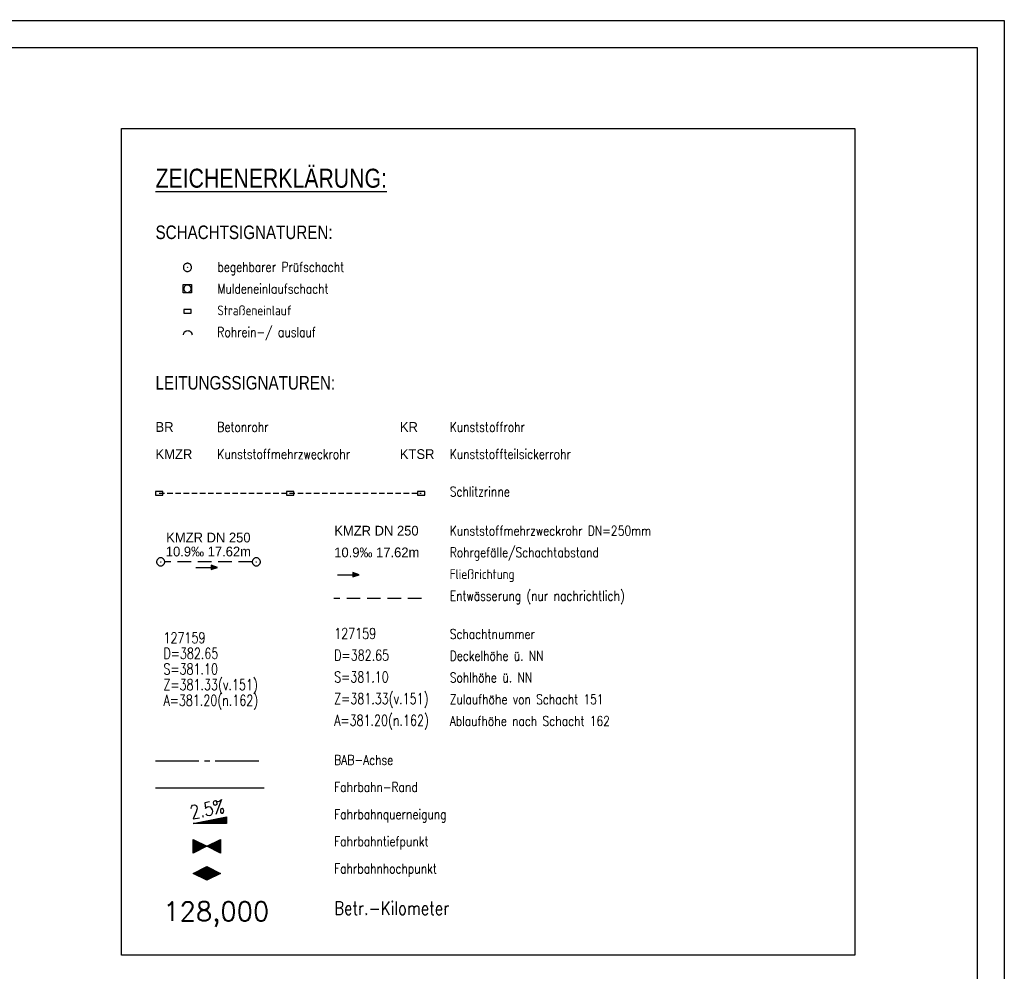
# Model space of a CAD drawing. Header units: millimetres. Extents: x 4512019 to 4513154, y 5486513 to 5486810.
# Tile 6 of 6: x 4512972 to 4513154, y 5486634 to 5486810. Entities that reach past the tile are written whole.
import ezdxf
from ezdxf.enums import TextEntityAlignment as Align

# ---------------------------------------------------------------- set-up
doc = ezdxf.new("R2010")
doc.units = ezdxf.units.MM
doc.header["$LTSCALE"] = 10
for name, pattern in [('ACHSE', [5.5, 4, -0.5, 0.5, -0.5]), ('LT00', [0]), ('LT17', [0.15, 0.1, -0.05]), ('STRICHLINIE2', [0.375, 0.25, -0.125])]:
    doc.linetypes.add(name, pattern=pattern)
for name, color, linetype in [('--EK_A-TEXT-KILOMETER', 30, 'LT17'), ('--EK_BESCH-nachrichtlich', 81, 'STRICHLINIE2'), ('--EK_FBR', 2, 'LT00'), ('--EK_Halt-Pfeil', 4, 'LT00'), ('--EK_HALTUNG', 7, 'STRICHLINIE2'), ('--EK_HALTUNGSBESCHRIFT', 140, 'Continuous'), ('--EK_SCHACHTBESCHRIFT', 5, 'Continuous'), ('--EK_SCHLITZRINNE-KATASTER', 182, 'LT17'), ('--Rahmen', 120, 'Continuous'), ('--ZEICHENERKLÄR', 7, 'Continuous'), ('025', 7, 'Continuous'), ('035', 21, 'Continuous'), ('AX-020', 30, 'ACHSE'), ('HTP_WEST', 11, 'LT00'), ('QUER_OST', 11, 'LT00'), ('V_KA_MULD', 182, 'LT00'), ('V_KA_PRUF', 182, 'LT00'), ('V_SINKK', 182, 'LT00'), ('V_UK_DURCH', 182, 'LT00')]:
    doc.layers.add(name, color=color, linetype=linetype)
doc.styles.add('Haltungsbeschriftung', font='arial.ttf', dxfattribs={"width": 0.75})
doc.styles.add('Kilometrierung', font='romans.shx')
doc.styles.add('ROMANS', font='ROMANS.shx', dxfattribs={"width": 0.8})
doc.styles.add('schachtbeschriftung', font='romans.shx', dxfattribs={"width": 0.75, "height": 0.2})
doc.styles.get("Standard").update_dxf_attribs({"font": 'arial.ttf'})

# ---------------------------------------------------------------- blocks, each defined once
blk = doc.blocks.new('SYMB0071')
at = {"color": 0, "linetype": 'ByBlock'}
for p, q in [((-0.5, 0), (0, 0.25)), ((0, -0.25), (-0.5, 0)), ((-0.5, 0), (-0.5, 0)), ((-0.48, -0.01), (-0.48, 0.01)), ((-0.46, -0.02), (-0.46, 0.02)), ((-0.44, -0.03), (-0.44, 0.03)), ((-0.42, -0.04), (-0.42, 0.04)), ((-0.4, -0.05), (-0.4, 0.05)), ((-0.38, -0.06), (-0.38, 0.06)), ((-0.36, -0.07), (-0.36, 0.07)), ((-0.34, -0.08), (-0.34, 0.08)), ((-0.32, -0.09), (-0.32, 0.09)), ((-0.3, -0.1), (-0.3, 0.1)), ((-0.28, -0.11), (-0.28, 0.11)), ((-0.26, -0.12), (-0.26, 0.12)), ((-0.24, -0.13), (-0.24, 0.13)), ((-0.22, -0.14), (-0.22, 0.14)), ((-0.2, -0.15), (-0.2, 0.15)), ((-0.18, -0.16), (-0.18, 0.16)), ((-0.16, -0.17), (-0.16, 0.17)), ((-0.14, -0.18), (-0.14, 0.18)), ((-0.12, -0.19), (-0.12, 0.19)), ((-0.1, -0.2), (-0.1, 0.2)), ((-0.08, -0.21), (-0.08, 0.21)), ((-0.06, -0.22), (-0.06, 0.22)), ((-0.04, -0.23), (-0.04, 0.23)), ((-0.02, -0.24), (-0.02, 0.24)), ((0, 0.25), (0.5, 0)), ((0, -0.25), (0, 0.25)), ((0.5, 0), (0, -0.25)), ((0.02, -0.24), (0.02, 0.24)), ((0.04, -0.23), (0.04, 0.23)), ((0.06, -0.22), (0.06, 0.22)), ((0.08, -0.21), (0.08, 0.21)), ((0.1, -0.2), (0.1, 0.2)), ((0.12, -0.19), (0.12, 0.19)), ((0.14, -0.18), (0.14, 0.18)), ((0.16, -0.17), (0.16, 0.17)), ((0.18, -0.16), (0.18, 0.16)), ((0.2, -0.15), (0.2, 0.15)), ((0.22, -0.14), (0.22, 0.14)), ((0.24, -0.13), (0.24, 0.13)), ((0.26, -0.12), (0.26, 0.12)), ((0.28, -0.11), (0.28, 0.11)), ((0.3, -0.1), (0.3, 0.1)), ((0.32, -0.09), (0.32, 0.09)), ((0.34, -0.08), (0.34, 0.08)), ((0.36, -0.07), (0.36, 0.07)), ((0.38, -0.06), (0.38, 0.06)), ((0.4, -0.05), (0.4, 0.05)), ((0.42, -0.04), (0.42, 0.04)), ((0.44, -0.03), (0.44, 0.03)), ((0.46, -0.02), (0.46, 0.02)), ((0.48, -0.01), (0.48, 0.01))]:
    blk.add_line(p, q, dxfattribs=at)
blk = doc.blocks.new('SYMB0072')
at = {"color": 0, "linetype": 'ByBlock'}
for p, q in [((-0.5, -0.25), (-0.5, 0.25)), ((-0.5, 0.25), (0, 0)), ((-0.5, -0.25), (-0.5, 0.25)), ((0, 0), (-0.5, -0.25)), ((-0.48, -0.24), (-0.48, 0.24)), ((-0.46, -0.23), (-0.46, 0.23)), ((-0.44, -0.22), (-0.44, 0.22)), ((-0.42, -0.21), (-0.42, 0.21)), ((-0.4, -0.2), (-0.4, 0.2)), ((-0.38, -0.19), (-0.38, 0.19)), ((-0.36, -0.18), (-0.36, 0.18)), ((-0.34, -0.17), (-0.34, 0.17)), ((-0.32, -0.16), (-0.32, 0.16)), ((-0.3, -0.15), (-0.3, 0.15)), ((-0.28, -0.14), (-0.28, 0.14)), ((-0.26, -0.13), (-0.26, 0.13)), ((-0.24, -0.12), (-0.24, 0.12)), ((-0.22, -0.11), (-0.22, 0.11)), ((-0.2, -0.1), (-0.2, 0.1)), ((-0.18, -0.09), (-0.18, 0.09)), ((-0.16, -0.08), (-0.16, 0.08)), ((-0.14, -0.07), (-0.14, 0.07)), ((-0.12, -0.06), (-0.12, 0.06)), ((-0.1, -0.05), (-0.1, 0.05)), ((-0.08, -0.04), (-0.08, 0.04)), ((-0.06, -0.03), (-0.06, 0.03)), ((-0.04, -0.02), (-0.04, 0.02)), ((-0.02, -0.01), (-0.02, 0.01)), ((0.02, -0.01), (0.02, 0.01)), ((0.04, -0.02), (0.04, 0.02)), ((0.06, -0.03), (0.06, 0.03)), ((0.08, -0.04), (0.08, 0.04)), ((0.1, -0.05), (0.1, 0.05)), ((0.12, -0.06), (0.12, 0.06)), ((0.14, -0.07), (0.14, 0.07)), ((0.16, -0.08), (0.16, 0.08)), ((0.18, -0.09), (0.18, 0.09)), ((0.2, -0.1), (0.2, 0.1)), ((0.22, -0.11), (0.22, 0.11)), ((0.24, -0.12), (0.24, 0.12)), ((0.26, -0.13), (0.26, 0.13)), ((0.28, -0.14), (0.28, 0.14)), ((0.3, -0.15), (0.3, 0.15)), ((0.32, -0.16), (0.32, 0.16)), ((0.34, -0.17), (0.34, 0.17)), ((0.36, -0.18), (0.36, 0.18)), ((0.38, -0.19), (0.38, 0.19)), ((0.4, -0.2), (0.4, 0.2)), ((0.42, -0.21), (0.42, 0.21)), ((0.44, -0.22), (0.44, 0.22)), ((0.46, -0.23), (0.46, 0.23)), ((0.48, -0.24), (0.48, 0.24)), ((0.5, -0.25), (0.5, 0.25))]:
    blk.add_line(p, q, dxfattribs=at)
blk.add_lwpolyline([(0, 0), (0.5, 0.25), (0.5, -0.25), (0, 0)], dxfattribs=at)
blk = doc.blocks.new('SYMB1107')
at = {"color": 0, "linetype": 'ByBlock'}
for points in [[(-0.2, 0), (-0.196157, 0.039018), (-0.184776, 0.076537), (-0.166294, 0.111114), (-0.141421, 0.141421), (-0.111114, 0.166294), (-0.076537, 0.184776), (-0.039018, 0.196157), (0, 0.2)], [(0, 0.2), (0.039018, 0.196157), (0.076537, 0.184776), (0.111114, 0.166294), (0.141421, 0.141421), (0.166294, 0.111114), (0.184776, 0.076537), (0.196157, 0.039018), (0.2, 0)]]:
    blk.add_lwpolyline(points, dxfattribs=at)
blk = doc.blocks.new('SYMB0003')
at = {"color": 0, "linetype": 'ByBlock'}
for p, q in [((-0.015712, 0), (0.010166, 0.012015)), ((0, -0.021257), (-0.015712, 0)), ((0.010166, 0.012015), (0, -0.021257))]:
    blk.add_line(p, q, dxfattribs=at)
for points in [[(-0.031395, 0.499013), (-0.093691, 0.491144), (-0.154509, 0.475528), (-0.21289, 0.452414), (-0.267913, 0.422164), (-0.318712, 0.385257), (-0.364484, 0.342274), (-0.404509, 0.293893), (-0.438154, 0.240877), (-0.464888, 0.184062), (-0.484292, 0.124345), (-0.496058, 0.062667), (-0.5, 0)], [(-0.5, 0), (-0.496058, -0.062667), (-0.484292, -0.124345), (-0.464888, -0.184062), (-0.438154, -0.240877), (-0.404509, -0.293893), (-0.364485, -0.342274), (-0.318712, -0.385257), (-0.267914, -0.422164), (-0.21289, -0.452414), (-0.154509, -0.475529), (-0.093691, -0.491144), (-0.031395, -0.499014), (0.031395, -0.499014)], [(0.5, 0), (0.496057, 0.062667), (0.484292, 0.124345), (0.464888, 0.184062), (0.438153, 0.240877), (0.404509, 0.293893), (0.364484, 0.342274), (0.318712, 0.385257), (0.267913, 0.422164), (0.21289, 0.452414), (0.154509, 0.475528), (0.093691, 0.491144), (0.031395, 0.499013), (-0.031395, 0.499013)], [(0.031395, -0.499014), (0.093691, -0.491144), (0.154509, -0.475529), (0.21289, -0.452414), (0.267914, -0.422164), (0.318712, -0.385257), (0.364485, -0.342274), (0.404509, -0.293893), (0.438154, -0.240877), (0.464889, -0.184062), (0.484292, -0.124345), (0.496058, -0.062667), (0.5, 0)]]:
    blk.add_lwpolyline(points, dxfattribs=at)
blk = doc.blocks.new('SYMB1210')
at = {"color": 0, "linetype": 'ByBlock'}
blk.add_line((0.018815, -0.179014), (0.055623, -0.17119), dxfattribs=at)
for points in [[(-0.2, -0.2), (-0.2, 0.2), (0.2, 0.2), (0.2, -0.2), (-0.2, -0.2)], [(0.018815, 0.179014), (-0.018815, 0.179014), (-0.055623, 0.17119), (-0.09, 0.155885), (-0.120444, 0.133766), (-0.145623, 0.105801), (-0.164438, 0.073213), (-0.176067, 0.037424), (-0.18, 0)], [(-0.18, 0), (-0.176067, -0.037424), (-0.164438, -0.073213), (-0.145623, -0.105801), (-0.120444, -0.133766), (-0.09, -0.155885), (-0.055623, -0.17119), (-0.018815, -0.179014), (0.018815, -0.179014)], [(0.18, 0), (0.176067, 0.037424), (0.164438, 0.073213), (0.145623, 0.105801), (0.120444, 0.133766), (0.09, 0.155885), (0.055623, 0.17119), (0.018815, 0.179014)], [(0.055623, -0.17119), (0.09, -0.155885), (0.120444, -0.133766), (0.145623, -0.105801), (0.164438, -0.073213), (0.176067, -0.037424), (0.18, 0)]]:
    blk.add_lwpolyline(points, dxfattribs=at)
blk = doc.blocks.new('SYMB0652')
at = {"color": 0, "linetype": 'ByBlock'}
blk.add_lwpolyline([(-0.15, -0.075), (0.15, -0.075), (0.15, 0.075), (-0.15, 0.075), (-0.15, -0.075)], dxfattribs=at)
blk = doc.blocks.new('SYMB0070')
at = {"color": 0, "linetype": 'ByBlock'}
for p, q in [((-0.5, 0), (0.2, 0)), ((0.5, 0), (0.2, 0.1)), ((0.2, 0.1), (0.2, 0)), ((0.468, 0), (0.21, 0.086)), ((0.21, 0.086), (0.21, -0.086)), ((0.21, -0.086), (0.468, 0)), ((0.22, -0.072), (0.437, 0)), ((0.23, -0.058), (0.405, 0)), ((0.24, -0.045), (0.374, 0)), ((0.342, 0), (0.25, 0.031)), ((0.25, 0.031), (0.25, -0.031)), ((0.25, -0.031), (0.342, 0)), ((0.26, -0.017), (0.31, 0)), ((0.27, -0.003), (0.279, 0))]:
    blk.add_line(p, q, dxfattribs=at)
for points in [[(0.2, 0), (0.2, -0.1), (0.5, 0)], [(0.437, 0), (0.22, 0.072), (0.22, -0.072)], [(0.405, 0), (0.23, 0.058), (0.23, -0.058)], [(0.374, 0), (0.24, 0.045), (0.24, -0.045)], [(0.31, 0), (0.26, 0.017), (0.26, -0.017)], [(0.279, 0), (0.27, 0.003), (0.27, -0.003)]]:
    blk.add_lwpolyline(points, dxfattribs=at)

msp = doc.modelspace()

# ---------------------------------------------------------------- linework, layer by layer
at = {"layer": '--EK_BESCH-nachrichtlich'}
msp.add_line((4513046.29, 5486703.17), (4513030.19, 5486703.17), dxfattribs=at)
at = {"layer": '--EK_FBR'}
msp.add_line((4512997.34, 5486668.28), (4513017.34, 5486668.28), dxfattribs=at)
at = {"layer": '--EK_HALTUNG'}
msp.add_line((4513015.15, 5486709.89), (4512999.05, 5486709.89), dxfattribs=at)
at = {"layer": '--EK_SCHLITZRINNE-KATASTER'}
msp.add_line((4512998.02, 5486722.51), (4513046.24, 5486722.51), dxfattribs=at)
at = {"layer": '--Rahmen'}
for p, q in [((4512018.61, 5486809.72), (4513153.61, 5486809.57)), ((4513153.61, 5486809.57), (4513153.57, 5486512.57)), ((4512968.61, 5486804.59), (4513148.61, 5486804.57)), ((4513148.61, 5486804.57), (4513148.57, 5486517.57))]:
    msp.add_line(p, q, dxfattribs=at)
at = {"layer": '025'}
msp.add_lwpolyline([(4512991.11, 5486789.69), (4513126.11, 5486789.67), (4513126.09, 5486637.47), (4512991.09, 5486637.49)], close=True, dxfattribs=at)
at = {"layer": 'AX-020', "ltscale": 0.2}
msp.add_line((4512997.34, 5486673.28), (4513017.34, 5486673.28), dxfattribs=at)
at = {"layer": 'QUER_OST'}
for p, q in [((4513007.24, 5486661.74), (4513007.24, 5486662.33)), ((4513007.37, 5486661.74), (4513007.37, 5486662.35)), ((4513007.5, 5486662.38), (4513007.5, 5486661.74)), ((4513007.63, 5486662.41), (4513007.63, 5486661.74)), ((4513007.76, 5486661.74), (4513007.76, 5486662.43)), ((4513007.89, 5486661.74), (4513007.89, 5486662.46)), ((4513008.03, 5486662.48), (4513008.03, 5486661.74)), ((4513008.16, 5486662.51), (4513008.16, 5486661.74)), ((4513008.29, 5486661.74), (4513008.29, 5486662.54)), ((4513008.42, 5486661.74), (4513008.42, 5486662.56)), ((4513008.56, 5486662.59), (4513008.56, 5486661.74)), ((4513008.69, 5486662.62), (4513008.69, 5486661.74)), ((4513008.82, 5486661.74), (4513008.82, 5486662.64)), ((4513008.95, 5486661.74), (4513008.95, 5486662.67)), ((4513009.08, 5486662.7), (4513009.08, 5486661.74)), ((4513009.21, 5486662.72), (4513009.21, 5486661.74)), ((4513009.35, 5486661.74), (4513009.35, 5486662.75)), ((4513009.48, 5486661.74), (4513009.48, 5486662.77)), ((4513009.61, 5486662.8), (4513009.61, 5486661.74)), ((4513009.74, 5486662.83), (4513009.74, 5486661.74)), ((4513009.87, 5486661.74), (4513009.87, 5486662.85)), ((4513010, 5486661.74), (4513010, 5486662.88)), ((4513010.14, 5486662.91), (4513010.14, 5486661.74)), ((4513010.27, 5486662.93), (4513010.27, 5486661.74)), ((4513010.4, 5486661.74), (4513010.4, 5486662.96)), ((4513004.34, 5486661.75), (4513004.34, 5486661.74)), ((4513004.6, 5486661.74), (4513004.6, 5486661.8)), ((4513004.73, 5486661.74), (4513004.73, 5486661.83)), ((4513004.87, 5486661.85), (4513004.87, 5486661.74)), ((4513005, 5486661.88), (4513005, 5486661.74)), ((4513005.13, 5486661.74), (4513005.13, 5486661.91)), ((4513005.26, 5486661.74), (4513005.26, 5486661.93)), ((4513005.39, 5486661.96), (4513005.39, 5486661.74)), ((4513005.52, 5486661.98), (4513005.52, 5486661.74)), ((4513005.66, 5486661.74), (4513005.66, 5486662.01)), ((4513005.79, 5486661.74), (4513005.79, 5486662.04)), ((4513005.92, 5486662.06), (4513005.92, 5486661.74)), ((4513006.05, 5486662.09), (4513006.05, 5486661.74)), ((4513006.18, 5486661.74), (4513006.18, 5486662.12)), ((4513006.31, 5486661.74), (4513006.31, 5486662.14)), ((4513006.45, 5486662.17), (4513006.45, 5486661.74)), ((4513006.58, 5486662.19), (4513006.58, 5486661.74)), ((4513006.71, 5486661.74), (4513006.71, 5486662.22)), ((4513006.84, 5486661.74), (4513006.84, 5486662.25)), ((4513006.97, 5486662.27), (4513006.97, 5486661.74)), ((4513007.1, 5486662.3), (4513007.1, 5486661.74))]:
    msp.add_line(p, q, dxfattribs=at)
msp.add_lwpolyline([(4513010.44, 5486662.97), (4513010.44, 5486661.74), (4513004.29, 5486661.74), (4513010.44, 5486662.97)], dxfattribs=at)

# ---------------------------------------------------------------- block references
at = {"layer": '--EK_Halt-Pfeil', "xscale": 3.999999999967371, "yscale": 3.999999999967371, "zscale": 3.999999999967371, "rotation": 359.9924673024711}
for p in [(4513006.77, 5486708.87), (4513032.86, 5486707.51)]:
    msp.add_blockref('SYMB0070', p, dxfattribs=at)
at = {"layer": 'HTP_WEST'}
for name, p, xscale, yscale, zscale, rotation in [('SYMB0072', (4513006.79, 5486657.53), 5.000000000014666, 5.000000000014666, 5.000000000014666, 179.9924673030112), ('SYMB0071', (4513006.79, 5486652.52), 5.000000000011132, 5.000000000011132, 5.000000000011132, 359.9967788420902)]:
    msp.add_blockref(name, p, dxfattribs=dict(at, xscale=xscale, yscale=yscale, zscale=zscale, rotation=rotation))
at = {"layer": 'V_KA_MULD', "xscale": 3.799999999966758, "yscale": 3.799999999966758, "zscale": 3.799999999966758, "rotation": 359.9924673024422}
msp.add_blockref('SYMB1210', (4513003.22, 5486760.17), dxfattribs=at)
at = {"layer": 'V_KA_PRUF', "xscale": 1.500000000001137, "yscale": 1.500000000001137, "zscale": 1.500000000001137, "rotation": 359.9924673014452}
for p in [(4513003.22, 5486764.11), (4512998.3, 5486709.89), (4513015.9, 5486709.89)]:
    msp.add_blockref('SYMB0003', p, dxfattribs=at)
at = {"layer": 'V_SINKK', "xscale": 4.500000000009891, "yscale": 4.500000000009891, "zscale": 4.500000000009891, "rotation": 359.9924673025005}
for p in [(4513003.22, 5486756.04), (4512998.02, 5486722.51), (4513022.13, 5486722.51), (4513046.24, 5486722.51)]:
    msp.add_blockref('SYMB0652', p, dxfattribs=at)
at = {"layer": 'V_UK_DURCH', "xscale": 3.999999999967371, "yscale": 3.999999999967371, "zscale": 3.999999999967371, "rotation": 359.9924673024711}
msp.add_blockref('SYMB1107', (4513003.27, 5486751.66), dxfattribs=at)

# ---------------------------------------------------------------- texts
at = {"layer": '--EK_A-TEXT-KILOMETER', "style": 'Kilometrierung'}
msp.add_text('128,000', height=3.5, rotation=359.9925, dxfattribs=at).set_placement((4513018.28, 5486645.53), align=Align.MIDDLE_RIGHT)
at = {"layer": '--EK_HALTUNGSBESCHRIFT', "style": 'Haltungsbeschriftung', "width": 0.95}
for s, p in [('BR', (4512997.35, 5486733.83)), ('KR', (4513042.33, 5486733.83)), ('KMZR', (4512997.35, 5486728.83)), ('KTSR', (4513042.33, 5486728.83)), ('KMZR DN 250', (4513030.25, 5486714.73)), ('10.9‰ 17.62m', (4513030.25, 5486710.73))]:
    msp.add_text(s, height=1.8, rotation=359.9925, dxfattribs=at).set_placement(p)
for s, p in [('KMZR DN 250', (4513007.08, 5486713.47)), ('10.9‰ 17.62m', (4513007.08, 5486710.89))]:
    msp.add_text(s, height=1.8, rotation=359.9925, dxfattribs=at).set_placement(p, align=Align.CENTER)
at = {"layer": '--EK_SCHACHTBESCHRIFT', "style": 'schachtbeschriftung', "width": 0.75}
for s, p in [('127159', (4512998.82, 5486694.91)), ('127159', (4513030.25, 5486695.7)), ('D=382.65', (4512998.82, 5486692.03)), ('D=382.65', (4513030.25, 5486691.7)), ('S=381.10', (4512998.82, 5486689.15)), ('S=381.10', (4513030.25, 5486687.7)), ('Z=381.33(v.151)', (4512998.82, 5486686.27)), ('Z=381.33(v.151)', (4513030.25, 5486683.7)), ('A=381.20(n.162)', (4512998.82, 5486683.39)), ('A=381.20(n.162)', (4513030.25, 5486679.7))]:
    msp.add_text(s, height=2, rotation=359.9925, dxfattribs=at).set_placement(p)
at = {"layer": '--ZEICHENERKLÄR', "linetype": 'Continuous', "style": 'ROMANS', "width": 0.8}
for s, height, p in [('begehbarer Prüfschacht', 1.8, (4513008.73, 5486763.29)), ('Muldeneinlaufschacht', 1.8, (4513008.73, 5486759.29)), ('Straßeneinlauf', 1.8, (4513008.73, 5486755.29)), ('Rohrein-/ auslauf', 1.8, (4513008.72, 5486751.29)), ('Betonrohr', 1.8, (4513008.72, 5486733.83)), ('Kunststoffrohr', 1.8, (4513051.52, 5486733.83)), ('Kunststoffmehrzweckrohr', 1.8, (4513008.72, 5486728.83)), ('Kunststoffteilsickerrohr', 1.8, (4513051.51, 5486728.83)), ('Schlitzrinne', 1.8, (4513051.51, 5486721.93)), ('Kunststoffmehrzweckrohr DN=250mm', 1.8, (4513051.51, 5486714.73)), ('Rohrgefälle/Schachtabstand', 1.8, (4513051.51, 5486710.73)), ('Fließrichtung', 1.8, (4513051.51, 5486706.73)), ('Entwässerung (nur nachrichtlich)', 1.8, (4513051.51, 5486702.73)), ('Schachtnummer', 1.8, (4513051.51, 5486695.69)), ('Deckelhöhe ü. NN', 1.8, (4513051.51, 5486691.69)), ('Sohlhöhe ü. NN', 1.8, (4513051.51, 5486687.69)), ('Zulaufhöhe von Schacht 151', 1.8, (4513051.51, 5486683.69)), ('Ablaufhöhe nach Schacht 162', 1.8, (4513051.51, 5486679.69)), ('BAB-Achse', 1.8, (4513030.25, 5486672.52)), ('Fahrbahn-Rand', 1.8, (4513030.25, 5486667.52)), ('Fahrbahnquerneigung', 1.8, (4513030.25, 5486662.52)), ('Fahrbahntiefpunkt', 1.8, (4513030.25, 5486657.52)), ('Fahrbahnhochpunkt', 1.8, (4513030.24, 5486652.52)), ('Betr.-Kilometer', 2.5, (4513030.24, 5486644.88))]:
    msp.add_text(s, height=height, rotation=359.9925, dxfattribs=at).set_placement(p)
at = {"layer": '025', "width": 0.8}
for s, p in [('SCHACHTSIGNATUREN:', (4512997.35, 5486769.32)), ('LEITUNGSSIGNATUREN:', (4512997.35, 5486741.61))]:
    msp.add_text(s, height=2.5, rotation=359.9925, dxfattribs=at).set_placement(p)
at = {"layer": '035', "linetype": 'Continuous', "width": 0.8}
msp.add_text('%%UZEICHENERKLÄRUNG:', height=3.5, rotation=359.9925, dxfattribs=at).set_placement((4512997.35, 5486778.78))
at = {"layer": 'QUER_OST', "style": 'ROMANS', "width": 0.8}
msp.add_text('2.5%', height=2.5, rotation=11.3015, dxfattribs=at).set_placement((4513004, 5486662.5))

doc.saveas('drawing.dxf')
